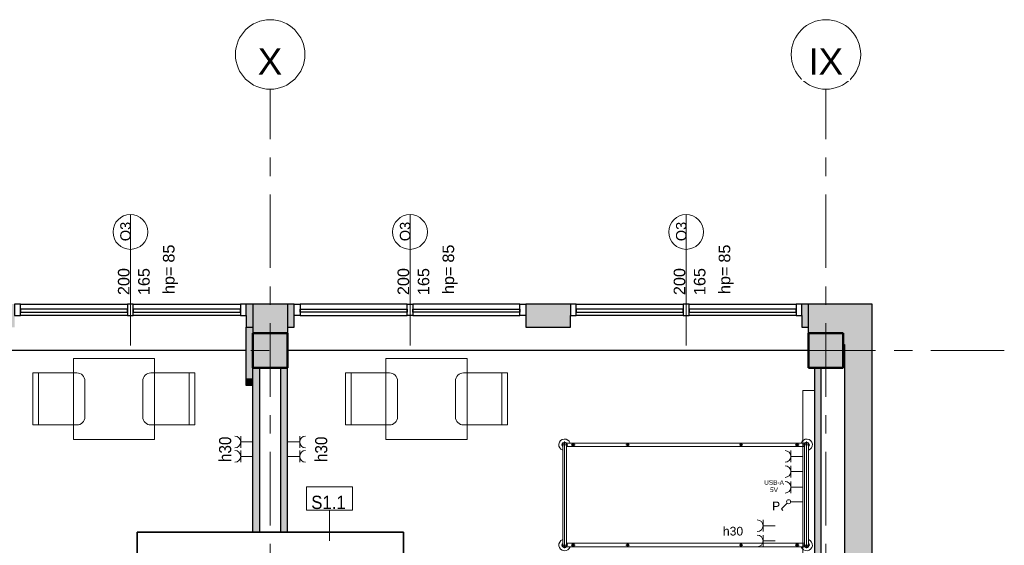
# Model space of a CAD drawing. Header units: centimetres. Extents: x 101 to 4622, y -1383 to 1498.
# Tile 68 of 68: x 3741 to 4591, y 1044 to 1498. Entities that reach past the tile are written whole.
import ezdxf

# ---------------------------------------------------------------- set-up
doc = ezdxf.new("R2010")
doc.units = ezdxf.units.CM
doc.linetypes.add('Oś', pattern=[111.125, 63.5, -15.875, 15.875, -15.875])
for name, color, linetype, lineweight in [('A-ANNO-NOTE', 131, 'Continuous', 18), ('A-GLAZ', 151, 'Continuous', 25), ('A-GLAZ-IDEN', 152, 'Continuous', 18), ('A-WALL', 113, 'Continuous', 25), ('A-WALL-IDEN', 211, 'Continuous', 18), ('A-WALL-PATT', 111, 'Continuous', 25), ('E-ELE-QPM-IDEN', 2, 'Continuous', 18), ('E-ELEC-EQPM', 71, 'Continuous', 18), ('I-FURN', 30, 'Continuous', 18), ('Q-SPCQ', 91, 'Continuous', 18), ('S-COLS', 52, 'Continuous', 25), ('S-GRID', 1, 'Continuous', 18), ('S-GRID-IDEN', 1, 'Continuous', 18)]:
    doc.layers.add(name, color=color, linetype=linetype, lineweight=lineweight)
doc.styles.add('Arial', font='arial.ttf', dxfattribs={"height": 4})
doc.styles.add('Arial_1', font='arial.ttf', dxfattribs={"height": 7.5})
doc.styles.add('Arial_10', font='arial.ttf', dxfattribs={"height": 0.2})
doc.styles.add('Arial_11', font='arial.ttf', dxfattribs={"height": 9})
doc.styles.add('Arial_13', font='arial.ttf', dxfattribs={"width": 0.9, "height": 10.5})
doc.styles.add('Arial_3', font='arial.ttf', dxfattribs={"height": 22.5})
doc.styles.add('Arial_5', font='arial.ttf', dxfattribs={"height": 10})
doc.styles.add('Arial_6', font='arial.ttf', dxfattribs={"width": 0.9, "height": 11.5})

# ---------------------------------------------------------------- blocks, each defined once
blk = doc.blocks.new('M_Concrete-Square-Column - 300 x 300mm-1161001-4_piętro II PT - projektowany - PPOŻ B')
at = {"layer": 'S-COLS', "lineweight": 18}
blk.add_hatch(color=254, dxfattribs=at).paths.add_polyline_path([(15, 15), (-15, 15), (-15, -15), (15, -15)], flags=0)
at = {"layer": 'S-COLS', "lineweight": 50}
for p, q in [((15, 15), (-15, 15)), ((-15, 15), (-15, -15)), ((15, -15), (15, 15)), ((-15, -15), (15, -15))]:
    blk.add_line(p, q, dxfattribs=at)
blk = doc.blocks.new('łóżko 195x90 typ FAMED _102039_ - łóżko 195x90 typ FAMED _102039_-832813-4_piętro II PT - projektowany - PPOŻ B')
at = {"layer": 'I-FURN'}
for p, q in [((-45.98, 104.75), (45.97, 104.75)), ((-44.75, 103.1), (-44.75, -102.61)), ((-43.25, 102.02), (-43.25, 107.47)), ((-43.25, 106.45), (43.25, 106.45)), ((-43.25, 103.05), (43.25, 103.05)), ((-41.75, -102.55), (-41.75, 103.1)), ((41.75, -102.61), (41.75, 103.05)), ((43.25, 102.02), (43.25, 107.47)), ((44.75, 103.1), (44.75, -102.61)), ((-45, 96.6), (-41.5, 96.6)), ((-43.25, 94.85), (-43.25, 98.35)), ((45, 96.6), (41.5, 96.6)), ((43.25, 94.85), (43.25, 98.35)), ((-44.75, 48.19), (-41.75, 48.19)), ((-43.25, 49.69), (-43.25, 46.69)), ((44.75, 48.19), (41.75, 48.19)), ((43.25, 49.69), (43.25, 46.69)), ((-44.75, -49.81), (-41.75, -49.81)), ((-43.25, -48.31), (-43.25, -51.31)), ((44.75, -49.81), (41.75, -49.81)), ((43.25, -48.31), (43.25, -51.31)), ((-45, -96.93), (-41.5, -96.93)), ((-43.25, -95.18), (-43.25, -98.68)), ((-43.25, -101.53), (-43.25, -106.98)), ((45, -96.93), (41.5, -96.93)), ((43.25, -95.18), (43.25, -98.68)), ((43.25, -101.53), (43.25, -106.98)), ((45.97, -104.25), (-45.98, -104.25)), ((-43.25, -102.55), (43.25, -102.55)), ((-43.25, -105.95), (43.25, -105.95))]:
    blk.add_line(p, q, dxfattribs=at)
for centre, radius in [((-43.25, 96.6), 1.25), ((-43.25, 96.6), 0.8), ((43.25, 96.6), 1.25), ((43.25, 96.6), 0.8), ((-43.25, 48.19), 1), ((43.25, 48.19), 1), ((-43.25, -49.81), 1), ((43.25, -49.81), 1), ((-43.25, -96.93), 1.25), ((-43.25, -96.93), 0.8), ((43.25, -96.93), 1.25), ((43.25, -96.93), 0.8)]:
    blk.add_circle(centre, radius, dxfattribs=at)
for centre, radius, start, end in [((-43.25, 104.75), 5, 19.87687, 252.5424), ((-43.25, 104.75), 2.23, 49.8221, 312.38874), ((-43.25, 104.75), 1.93, 62.02067, 297.97933), ((-43.25, 104.75), 1.7, 90, 270), ((43.25, 104.75), 5, 287.4576, 160.12313), ((43.25, 104.75), 2.23, 229.8221, 130.1779), ((43.25, 104.75), 1.93, 242.02067, 117.97933), ((43.25, 104.75), 1.7, 270, 90), ((-43.25, -104.25), 5, 107.4576, 340.12313), ((-43.25, -104.25), 2.23, 49.8221, 310.1779), ((43.25, -104.25), 5, 199.87687, 72.5424), ((43.25, -104.25), 2.23, 229.8221, 130.1779), ((-43.25, -104.25), 1.93, 62.02067, 297.97933), ((-43.25, -104.25), 1.7, 90, 270), ((43.25, -104.25), 1.93, 242.02067, 117.97933), ((43.25, -104.25), 1.7, 270, 90)]:
    blk.add_arc(centre, radius, start, end, dxfattribs=at)
blk = doc.blocks.new('krzesło - krzesło-1270919-4_piętro II PT - projektowany - PPOŻ B')
at = {"layer": 'I-FURN'}
for p, q in [((-15.5, 22.5), (15.5, 22.5)), ((-22.5, -22.5), (-22.5, 15.5)), ((22.5, 15.5), (22.5, -22.5)), ((22.5, -17.5), (-22.5, -17.5)), ((22.5, -22.5), (-22.5, -22.5))]:
    blk.add_line(p, q, dxfattribs=at)
for centre, start, end in [((-15.5, 15.5), 90, 180), ((15.5, 15.5), 360, 90)]:
    blk.add_arc(centre, 7, start, end, dxfattribs=at)
blk = doc.blocks.new('Blat - Blat-1285996-4_piętro II PT - projektowany - PPOŻ B')
at = {"layer": 'I-FURN'}
for p, q in [((0, 0), (70, 0)), ((0, -70), (0, 0)), ((70, 0), (70, -70)), ((70, -70), (0, -70))]:
    blk.add_line(p, q, dxfattribs=at)
blk = doc.blocks.new('krzesło - krzesło-823058-4_piętro II PT - projektowany - PPOŻ B')
at = {"layer": 'I-FURN'}
for p, q in [((-22.5, 22.5), (-22.5, -15.5)), ((22.5, 22.5), (-22.5, 22.5)), ((22.5, 17.5), (-22.5, 17.5)), ((22.5, -15.5), (22.5, 22.5)), ((-15.5, -22.5), (15.5, -22.5))]:
    blk.add_line(p, q, dxfattribs=at)
for centre, start, end in [((-15.5, -15.5), 180, 270), ((15.5, -15.5), 270, 0)]:
    blk.add_arc(centre, 7, start, end, dxfattribs=at)
blk = doc.blocks.new('Blat - Blat-1285693-4_piętro II PT - projektowany - PPOŻ B')
at = {"layer": 'I-FURN'}
for p, q in [((0, 70), (0, 0)), ((70, 70), (0, 70)), ((70, 0), (70, 70)), ((0, 0), (70, 0))]:
    blk.add_line(p, q, dxfattribs=at)
blk = doc.blocks.new('Aluminum_Exterior_Window_-_Double - 200 x 165 cm-1494222-4_piętro II PT - projektowany - PPOŻ B')
at = {"layer": 'A-GLAZ'}
for p, q in [((-132.16, 22.66), (-137.16, 22.66)), ((-137.16, 22.66), (-137.16, 12.66)), ((-132.16, 12.66), (-132.16, 22.66)), ((-132.16, 22.66), (-39.66, 22.66)), ((-39.66, 18.21), (-132.16, 18.21)), ((-132.16, 18.21), (-132.16, 15.67)), ((-34.66, 22.66), (-39.66, 22.66)), ((-39.66, 22.66), (-39.66, 12.66)), ((-39.66, 15.67), (-39.66, 18.21)), ((-34.66, 12.66), (-34.66, 22.66)), ((-34.66, 22.66), (57.84, 22.66)), ((57.84, 18.21), (-34.66, 18.21)), ((-34.66, 18.21), (-34.66, 15.67)), ((62.84, 22.66), (57.84, 22.66)), ((57.84, 22.66), (57.84, 12.66)), ((57.84, 15.67), (57.84, 18.21)), ((62.84, 12.66), (62.84, 22.66)), ((-137.16, 12.66), (-132.16, 12.66)), ((-132.16, 15.67), (-39.66, 15.67)), ((-39.66, 12.66), (-132.16, 12.66)), ((-39.66, 12.66), (-34.66, 12.66)), ((-34.66, 15.67), (57.84, 15.67)), ((57.84, 12.66), (-34.66, 12.66)), ((57.84, 12.66), (62.84, 12.66))]:
    blk.add_line(p, q, dxfattribs=at)
blk = doc.blocks.new('Aluminum_Exterior_Window_-_Double - 200 x 165 cm-1494223-4_piętro II PT - projektowany - PPOŻ B')
at = {"layer": 'A-GLAZ'}
for p, q in [((-137.16, -12.66), (-132.16, -12.66)), ((-137.16, -22.66), (-137.16, -12.66)), ((-132.16, -12.66), (-132.16, -22.66)), ((-39.66, -12.66), (-132.16, -12.66)), ((-132.16, -15.67), (-39.66, -15.67)), ((-132.16, -18.21), (-132.16, -15.67)), ((-39.66, -12.66), (-34.66, -12.66)), ((-39.66, -22.66), (-39.66, -12.66)), ((-39.66, -15.67), (-39.66, -18.21)), ((-34.66, -12.66), (-34.66, -22.66)), ((57.84, -12.66), (-34.66, -12.66)), ((-34.66, -15.67), (57.84, -15.67)), ((-34.66, -18.21), (-34.66, -15.67)), ((57.84, -12.66), (62.84, -12.66)), ((57.84, -22.66), (57.84, -12.66)), ((57.84, -15.67), (57.84, -18.21)), ((62.84, -12.66), (62.84, -22.66)), ((-132.16, -22.66), (-137.16, -22.66)), ((-39.66, -18.21), (-132.16, -18.21)), ((-132.16, -22.66), (-39.66, -22.66)), ((-34.66, -22.66), (-39.66, -22.66)), ((57.84, -18.21), (-34.66, -18.21)), ((-34.66, -22.66), (57.84, -22.66)), ((62.84, -22.66), (57.84, -22.66))]:
    blk.add_line(p, q, dxfattribs=at)
blk = doc.blocks.new('Panel Gazowo Oswietleniowy 2 - Type 1-1482570-4_piętro II PT - projektowany - PPOŻ B')
at = {"layer": 'Q-SPCQ'}
for p, q in [((-112.5, 47.33), (-102.5, 47.33)), ((-107.5, 47.33), (-107.5, 37)), ((-99.33, 47.33), (-89.33, 47.33)), ((-94.33, 47.33), (-94.33, 37)), ((47.5, 47.33), (57.5, 47.33)), ((52.5, 47.33), (52.5, 37)), ((60.67, 47.33), (70.67, 47.33)), ((65.67, 47.33), (65.67, 37)), ((-79.82, 31.43), (-81.13, 30.12)), ((-74.88, 26.48), (-79.82, 31.43)), ((80.18, 31.43), (78.87, 30.12)), ((85.12, 26.48), (80.18, 31.43)), ((-73.64, 13), (-73.64, 23.5)), ((-66.13, 23.33), (-56.13, 23.33)), ((-61.13, 23.33), (-61.13, 13)), ((-52.67, 23.33), (-42.67, 23.33)), ((-47.67, 23.33), (-47.67, 13)), ((-39.5, 23.33), (-29.5, 23.33)), ((-34.5, 23.33), (-34.5, 13)), ((86.36, 13), (86.36, 23.5)), ((93.87, 23.33), (103.87, 23.33)), ((98.87, 23.33), (98.87, 13)), ((107.33, 23.33), (117.33, 23.33)), ((112.33, 23.33), (112.33, 13)), ((120.5, 23.33), (130.5, 23.33)), ((125.5, 23.33), (125.5, 13)), ((-157.5, 3), (-157.5, 13)), ((-157.5, 13), (182.5, 13)), ((182.5, 13), (182.5, 3))]:
    blk.add_line(p, q, dxfattribs=at)
for centre in [(-73.64, 25.25), (86.36, 25.25)]:
    blk.add_circle(centre, 1.75, dxfattribs=at)
for centre, end in [((-107.5, 52.33), 0), ((-94.33, 52.33), 0), ((52.5, 52.33), 0), ((65.67, 52.33), 0), ((-61.13, 28.33), 360), ((-47.67, 28.33), 360), ((-34.5, 28.33), 360), ((98.87, 28.33), 360), ((112.33, 28.33), 360), ((125.5, 28.33), 360)]:
    blk.add_arc(centre, 5, 180, end, dxfattribs=at)
blk = doc.blocks.new('gniazdo elektryczne wielokrotne - 30-1454880-4_piętro II PT - projektowany - PPOŻ B')
at = {"layer": 'E-ELEC-EQPM'}
for p, q in [((17.58, 13.5), (7.42, 13.5)), ((12.5, 13.5), (12.5, 3)), ((30.08, 13.5), (19.92, 13.5)), ((25, 13.5), (25, 3))]:
    blk.add_line(p, q, dxfattribs=at)
for centre in [(12.5, 18.58), (25, 18.58)]:
    blk.add_arc(centre, 5.08, 180, 0, dxfattribs=at)
blk = doc.blocks.new('gniazdo elektryczne wielokrotne - 30-1492415-4_piętro II PT - projektowany - PPOŻ B')
at = {"layer": 'E-ELEC-EQPM'}
for p, q in [((12.5, -13.5), (12.5, -3)), ((25, -13.5), (25, -3)), ((17.58, -13.5), (7.42, -13.5)), ((30.08, -13.5), (19.92, -13.5))]:
    blk.add_line(p, q, dxfattribs=at)
for centre in [(12.5, -18.58), (25, -18.58)]:
    blk.add_arc(centre, 5.08, 360, 180, dxfattribs=at)
blk = doc.blocks.new('Grid - SY Osi Okrag-386115-4_piętro II PT - projektowany - PPOŻ B')
at = {"layer": 'S-GRID-IDEN'}
blk.add_circle((0, 0), 0.6, dxfattribs=at)
blk = doc.blocks.new('ET sciana_AT7 - 10mm-838066-4_piętro II PT - projektowany - PPOŻ B')
at = {"layer": 'A-WALL-IDEN'}
for p, q in [((-0.4, 0.196875), (0.4, 0.196875)), ((-0.4, -0.203125), (-0.4, 0.196875)), ((0.4, 0.196875), (0.4, -0.203125)), ((-0.4, -0.203125), (0.4, -0.203125))]:
    blk.add_line(p, q, dxfattribs=at)
blk = doc.blocks.new('Okno_PG_typ 100 - --862235-4_piętro II PT - projektowany - PPOŻ B')
at = {"layer": 'A-GLAZ-IDEN'}
blk.add_line((0, -1.895), (0, 0.368), dxfattribs=at)
blk.add_circle((0, 0.068), 0.3, dxfattribs=at)
at = {"layer": 'A-GLAZ-IDEN', "insert": (0.562, -1.004), "char_height": 0.2, "width": 0.4949, "attachment_point": 1, "rotation": 90, "line_spacing_factor": 0.936439, "style": 'Arial_10'}
blk.add_mtext('\\pxt6.35,12.7,19.05,25.4,31.75,38.1,44.45,50.8,57.15,63.5,69.85,76.2,82.55,88.9,95.25,101.6,107.95,114.3,120.65,127,133.35,139.7,146.05,152.4,158.75,165.1,171.45,177.8,184.15,190.5,196.85,203.2;{hp=}', dxfattribs=at)

msp = doc.modelspace()

# ---------------------------------------------------------------- hatches: boundary and pattern name
at = {"layer": 'A-WALL-PATT'}
h = msp.add_hatch(color=9, dxfattribs=at)
h.paths.add_polyline_path([(3497.79, 1232.62), (3497.79, 1252.62), (3492.04, 1252.62), (3492.04, 1232.62)], flags=0)
h.paths.add_polyline_path([(3697.79, 1232.62), (3736.29, 1232.62), (3736.29, 1252.62), (3697.79, 1252.62), (3697.79, 1242.62)], flags=0)
h.paths.add_polyline_path([(3942.04, 1232.62), (3942.04, 1252.62), (3936.29, 1252.62), (3936.29, 1232.62)], flags=0)
for points in [[(3972.04, 1227.62), (3972.04, 1252.62), (3942.04, 1252.62), (3942.04, 1227.62)], [(4477.04, 1217.62), (4477.04, 1252.62), (4422.04, 1252.62), (4422.04, 1227.62), (4452.04, 1227.62), (4452.04, 1217.62), (4453.04, 1217.62)], [(3936.04, 1188.62), (3942.04, 1188.62), (3942.04, 1232.62), (3936.04, 1232.62), (3936.04, 1197.62)], [(3948.04, 1055.62), (3948.04, 1197.62), (3942.04, 1197.62), (3942.04, 1055.62)], [(3972.04, 1055.62), (3972.04, 1197.62), (3966.04, 1197.62), (3966.04, 1055.62)], [(4433.04, 627.62), (4433.04, 1197.62), (4427.04, 1197.62), (4427.04, 627.62)], [(3942.04, 1182.62), (3942.04, 1188.62), (3936.04, 1188.62), (3936.04, 1182.62)]]:
    msp.add_hatch(color=9, dxfattribs=at).paths.add_polyline_path(points, flags=0)
h = msp.add_hatch(color=9, dxfattribs=at)
h.paths.add_polyline_path([(4422.04, 1232.62), (4422.04, 1252.62), (4416.29, 1252.62), (4416.29, 1232.62)], flags=0)
h.paths.add_polyline_path([(4216.29, 1232.62), (4216.29, 1252.62), (4177.79, 1252.62), (4177.79, 1232.62)], flags=0)
h.paths.add_polyline_path([(3972.04, 1232.62), (3977.79, 1232.62), (3977.79, 1252.62), (3972.04, 1252.62), (3972.04, 1242.62)], flags=0)
h = msp.add_hatch(color=9, dxfattribs=at)
h.paths.add_polyline_path([(4453.04, -1192.38), (4477.04, -1192.38), (4477.04, -507.38), (4453.04, -507.38), (4453.04, -613.49)], flags=0)
h.paths.add_polyline_path([(4477.04, -307.38), (4477.04, -267.38), (4453.04, -267.38), (4453.04, -307.38), (4467.04, -307.38)], flags=0)
h.paths.add_polyline_path([(4467.04, -157.38), (4477.04, -157.38), (4477.04, 182.62), (4453.04, 182.62), (4453.04, -157.38)], flags=0)
h.paths.add_polyline_path([(4467.04, 292.62), (4477.04, 292.62), (4477.04, 332.62), (4453.04, 332.62), (4453.04, 292.62)], flags=0)
h.paths.add_polyline_path([(4467.04, 532.62), (4477.04, 532.62), (4477.04, 1217.62), (4453.04, 1217.62), (4453.04, 532.62)], flags=0)

# ---------------------------------------------------------------- linework, layer by layer
at = {"layer": 'A-WALL'}
for p, q in [((3977.79, 1252.62), (3936.29, 1252.62)), ((3942.04, 1252.62), (3942.04, 1227.62)), ((3972.04, 1252.62), (3972.04, 1227.62)), ((4216.29, 1252.62), (4177.79, 1252.62)), ((4477.04, 1252.62), (4416.29, 1252.62)), ((4422.04, 1227.62), (4422.04, 1252.62)), ((4477.04, 532.62), (4477.04, 1252.62)), ((3936.29, 1242.62), (3936.29, 1232.62)), ((3977.79, 1232.62), (3977.79, 1242.62)), ((4177.79, 1242.62), (4177.79, 1232.62)), ((4216.29, 1232.62), (4216.29, 1242.62)), ((4416.29, 1242.62), (4416.29, 1232.62)), ((3936.04, 1232.62), (3936.04, 1182.62)), ((3936.04, 1232.62), (3942.04, 1232.62)), ((3972.04, 1232.62), (3977.79, 1232.62)), ((4177.79, 1232.62), (4216.29, 1232.62)), ((4416.29, 1232.62), (4422.04, 1232.62)), ((4452.04, 1217.62), (4453.04, 1217.62)), ((4453.04, 1217.62), (4453.04, 96.62)), ((3936.04, 1212.62), (3492.04, 1212.62)), ((4422.04, 1212.62), (3972.04, 1212.62)), ((3942.04, 1055.62), (3942.04, 1197.62)), ((3948.04, 1055.62), (3948.04, 1197.62)), ((3966.04, 1197.62), (3966.04, 1055.62)), ((3972.04, 1055.62), (3972.04, 1197.62)), ((4427.04, 1197.62), (4427.04, 627.62)), ((4433.04, 627.62), (4433.04, 1197.62)), ((3936.04, 1182.62), (3942.04, 1182.62))]:
    msp.add_line(p, q, dxfattribs=at)
at = {"layer": 'A-WALL', "color": 7, "lineweight": 35}
for p, q in [((3842.04, 1055.62), (3842.04, 981.93)), ((4072.04, 1055.62), (3842.04, 1055.62)), ((4072.04, 1024.92), (4072.04, 1055.62))]:
    msp.add_line(p, q, dxfattribs=at)
at = {"layer": 'A-WALL-IDEN'}
msp.add_line((4008.27, 1048.12), (4008.27, 1074.79), dxfattribs=at)
at = {"layer": 'S-GRID', "linetype": 'Oś'}
for p, q in [((3957.04, -1383.2), (3957.04, 1438.12)), ((4437.04, -1383.2), (4437.04, 1438.12)), ((4591.09, 1212.62), (1467.04, 1212.62))]:
    msp.add_line(p, q, dxfattribs=at)

# ---------------------------------------------------------------- block references
at = {"layer": 'A-GLAZ'}
for p in [(3873.45, 1229.97), (4353.45, 1229.97)]:
    msp.add_blockref('Aluminum_Exterior_Window_-_Double - 200 x 165 cm-1494222-4_piętro II PT - projektowany - PPOŻ B', p, dxfattribs=at)
at = {"layer": 'A-GLAZ', "rotation": 180}
msp.add_blockref('Aluminum_Exterior_Window_-_Double - 200 x 165 cm-1494223-4_piętro II PT - projektowany - PPOŻ B', (4040.63, 1229.97), dxfattribs=at)
at = {"layer": 'A-GLAZ-IDEN', "xscale": 49.99999999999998, "yscale": 49.99999999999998, "zscale": 49.99999999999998}
for p in [(3836.29, 1311.47), (4077.79, 1311.47), (4316.29, 1311.47)]:
    msp.add_blockref('Okno_PG_typ 100 - --862235-4_piętro II PT - projektowany - PPOŻ B', p, dxfattribs=at)
at = {"layer": 'A-WALL-IDEN', "xscale": 49.99999999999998, "yscale": 49.99999999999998, "zscale": 49.99999999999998}
msp.add_blockref('ET sciana_AT7 - 10mm-838066-4_piętro II PT - projektowany - PPOŻ B', (4008.27, 1084.95), dxfattribs=at)
at = {"layer": 'E-ELEC-EQPM'}
for name, p, rotation in [('gniazdo elektryczne wielokrotne - 30-1492415-4_piętro II PT - projektowany - PPOŻ B', (3945.04, 1146.12), 269.9999999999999), ('gniazdo elektryczne wielokrotne - 30-1454880-4_piętro II PT - projektowany - PPOŻ B', (3969.04, 1146.12), 270.0000000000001)]:
    msp.add_blockref(name, p, dxfattribs=dict(at, rotation=rotation))
at = {"layer": 'I-FURN'}
for name, p, rotation in [('Blat - Blat-1285693-4_piętro II PT - projektowany - PPOŻ B', (3857.04, 1135.73), 89.99999999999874), ('Blat - Blat-1285996-4_piętro II PT - projektowany - PPOŻ B', (4057.04, 1135.73), 90.00000000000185), ('krzesło - krzesło-823058-4_piętro II PT - projektowany - PPOŻ B', (3774.54, 1170.73), 90.00000000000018), ('krzesło - krzesło-1270919-4_piętro II PT - projektowany - PPOŻ B', (3869.54, 1170.73), 90.00000000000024), ('krzesło - krzesło-823058-4_piętro II PT - projektowany - PPOŻ B', (4044.54, 1170.73), 90.00000000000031), ('krzesło - krzesło-1270919-4_piętro II PT - projektowany - PPOŻ B', (4139.54, 1170.73), 90.00000000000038), ('łóżko 195x90 typ FAMED _102039_ - łóżko 195x90 typ FAMED _102039_-832813-4_piętro II PT - projektowany - PPOŻ B', (4315.6, 1087.87), 270.0000000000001)]:
    msp.add_blockref(name, p, dxfattribs=dict(at, rotation=rotation))
at = {"layer": 'Q-SPCQ', "rotation": 89.99999999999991}
msp.add_blockref('Panel Gazowo Oswietleniowy 2 - Type 1-1482570-4_piętro II PT - projektowany - PPOŻ B', (4430.04, 995.62), dxfattribs=at)
at = {"layer": 'S-COLS', "lineweight": 18, "rotation": 270.0000000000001}
for p in [(3957.04, 1212.62), (4437.04, 1212.62)]:
    msp.add_blockref('M_Concrete-Square-Column - 300 x 300mm-1161001-4_piętro II PT - projektowany - PPOŻ B', p, dxfattribs=at)
at = {"layer": 'S-GRID-IDEN', "xscale": 49.99999999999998, "yscale": 49.99999999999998, "zscale": 49.99999999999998}
for p in [(3957.04, 1468.12), (4437.04, 1468.12)]:
    msp.add_blockref('Grid - SY Osi Okrag-386115-4_piętro II PT - projektowany - PPOŻ B', p, dxfattribs=at)

# ---------------------------------------------------------------- texts
at = {"layer": 'A-ANNO-NOTE', "insert": (4394.01, 1074.58), "char_height": 7.5, "width": 7.373, "attachment_point": 8, "line_spacing_factor": 0.936439, "style": 'Arial_1'}
msp.add_mtext('\\pxqc,t8.46667,16.93333,25.4,33.86667,42.33333,50.8,59.26667,67.73333,76.2,84.66667,93.13333,101.6,110.06667,118.53333,127,135.46667,143.93333,152.4,160.86667,169.33333,177.8,186.26667,194.73333,203.2,211.66667,220.13333,228.6,237.06667,245.53333,254,262.46667,270.93333;{P}', dxfattribs=at)
at = {"layer": 'A-GLAZ-IDEN', "rotation": 90, "line_spacing_factor": 0.936439}
for s, insert, char_height, width, attachment_point, style in [('\\pxqc,t7.05556,14.11111,21.16667,28.22222,35.27778,42.33333,49.38889,56.44444,63.5,70.55556,77.61111,84.66667,91.72222,98.77778,105.83333,112.88889,119.94444,127,134.05556,141.11111,148.16667,155.22222,162.27778,169.33333,176.38889,183.44444,190.5,197.55556,204.61111,211.66667,218.72222,225.77778;{O3}', (3832.1, 1315.26), 9, 16.85, 5, 'Arial_11'), ('\\pxqc,t7.05556,14.11111,21.16667,28.22222,35.27778,42.33333,49.38889,56.44444,63.5,70.55556,77.61111,84.66667,91.72222,98.77778,105.83333,112.88889,119.94444,127,134.05556,141.11111,148.16667,155.22222,162.27778,169.33333,176.38889,183.44444,190.5,197.55556,204.61111,211.66667,218.72222,225.77778;{O3}', (4073.6, 1315.26), 9, 16.85, 5, 'Arial_11'), ('\\pxqc,t7.05556,14.11111,21.16667,28.22222,35.27778,42.33333,49.38889,56.44444,63.5,70.55556,77.61111,84.66667,91.72222,98.77778,105.83333,112.88889,119.94444,127,134.05556,141.11111,148.16667,155.22222,162.27778,169.33333,176.38889,183.44444,190.5,197.55556,204.61111,211.66667,218.72222,225.77778;{O3}', (4312.1, 1315.26), 9, 16.85, 5, 'Arial_11'), ('\\pxt6.35,12.7,19.05,25.4,31.75,38.1,44.45,50.8,57.15,63.5,69.85,76.2,82.55,88.9,95.25,101.6,107.95,114.3,120.65,127,133.35,139.7,146.05,152.4,158.75,165.1,171.45,177.8,184.15,190.5,196.85,203.2;{85}', (3864.4, 1288.42), 10, 16.2, 1, 'Arial_5'), ('\\pxt6.35,12.7,19.05,25.4,31.75,38.1,44.45,50.8,57.15,63.5,69.85,76.2,82.55,88.9,95.25,101.6,107.95,114.3,120.65,127,133.35,139.7,146.05,152.4,158.75,165.1,171.45,177.8,184.15,190.5,196.85,203.2;{85}', (4105.9, 1288.42), 10, 16.2, 1, 'Arial_5'), ('\\pxt6.35,12.7,19.05,25.4,31.75,38.1,44.45,50.8,57.15,63.5,69.85,76.2,82.55,88.9,95.25,101.6,107.95,114.3,120.65,127,133.35,139.7,146.05,152.4,158.75,165.1,171.45,177.8,184.15,190.5,196.85,203.2;{85}', (4344.4, 1288.42), 10, 16.2, 1, 'Arial_5'), ('\\pxqc,t6.35,12.7,19.05,25.4,31.75,38.1,44.45,50.8,57.15,63.5,69.85,76.2,82.55,88.9,95.25,101.6,107.95,114.3,120.65,127,133.35,139.7,146.05,152.4,158.75,165.1,171.45,177.8,184.15,190.5,196.85,203.2;{200}', (3830.59, 1272.03), 10, 24.15, 5, 'Arial_5'), ('\\pxqc,t6.35,12.7,19.05,25.4,31.75,38.1,44.45,50.8,57.15,63.5,69.85,76.2,82.55,88.9,95.25,101.6,107.95,114.3,120.65,127,133.35,139.7,146.05,152.4,158.75,165.1,171.45,177.8,184.15,190.5,196.85,203.2;{165}', (3848.03, 1272.03), 10, 24.15, 5, 'Arial_5'), ('\\pxqc,t6.35,12.7,19.05,25.4,31.75,38.1,44.45,50.8,57.15,63.5,69.85,76.2,82.55,88.9,95.25,101.6,107.95,114.3,120.65,127,133.35,139.7,146.05,152.4,158.75,165.1,171.45,177.8,184.15,190.5,196.85,203.2;{200}', (4072.09, 1272.03), 10, 24.15, 5, 'Arial_5'), ('\\pxqc,t6.35,12.7,19.05,25.4,31.75,38.1,44.45,50.8,57.15,63.5,69.85,76.2,82.55,88.9,95.25,101.6,107.95,114.3,120.65,127,133.35,139.7,146.05,152.4,158.75,165.1,171.45,177.8,184.15,190.5,196.85,203.2;{165}', (4089.53, 1272.03), 10, 24.15, 5, 'Arial_5'), ('\\pxqc,t6.35,12.7,19.05,25.4,31.75,38.1,44.45,50.8,57.15,63.5,69.85,76.2,82.55,88.9,95.25,101.6,107.95,114.3,120.65,127,133.35,139.7,146.05,152.4,158.75,165.1,171.45,177.8,184.15,190.5,196.85,203.2;{200}', (4310.59, 1272.03), 10, 24.15, 5, 'Arial_5'), ('\\pxqc,t6.35,12.7,19.05,25.4,31.75,38.1,44.45,50.8,57.15,63.5,69.85,76.2,82.55,88.9,95.25,101.6,107.95,114.3,120.65,127,133.35,139.7,146.05,152.4,158.75,165.1,171.45,177.8,184.15,190.5,196.85,203.2;{165}', (4328.03, 1272.03), 10, 24.15, 5, 'Arial_5')]:
    msp.add_mtext(s, dxfattribs=dict(at, insert=insert, char_height=char_height, width=width, attachment_point=attachment_point, style=style))
at = {"layer": 'A-WALL-IDEN', "insert": (4007.36, 1081.37), "char_height": 11.5, "width": 29.79, "attachment_point": 5, "line_spacing_factor": 0.936439, "style": 'Arial_6'}
msp.add_mtext('\\pxqc,t4.96957,9.93913,14.9087,19.87826,24.84783,29.81739,34.78696,39.75652,44.72609,49.69565,54.66522,59.63478,64.60435,69.57391,74.54348,79.51304,84.48261,89.45217,94.42174,99.3913,104.36087,109.33043,114.3,119.26957,124.23913,129.2087,134.17826,139.14783,144.11739,149.08696,154.05652,159.02609;{S1.1}', dxfattribs=at)
at = {"layer": 'E-ELE-QPM-IDEN', "char_height": 10.5, "width": 22.635, "attachment_point": 5, "rotation": 90, "line_spacing_factor": 0.936439, "style": 'Arial_13'}
for insert in [(3918.17, 1127.22), (4001.15, 1127.22)]:
    msp.add_mtext('\\pxqc,t5.35714,10.71429,16.07143,21.42857,26.78571,32.14286,37.5,42.85714,48.21429,53.57143,58.92857,64.28571,69.64286,75,80.35714,85.71429,91.07143,96.42857,101.78571,107.14286,112.5,117.85714,123.21429,128.57143,133.92857,139.28571,144.64286,150,155.35714,160.71429,166.07143,171.42857;{h30}', dxfattribs=dict(at, insert=insert))

# ---------------------------------------------------------------- next in the draw order: texts
at = {"layer": 'A-ANNO-NOTE', "line_spacing_factor": 0.936439, "bg_fill": 3, "box_fill_scale": 1.25, "bg_fill_color": 256, "bg_fill_true_color": 13158600, "bg_fill_transparency": 0}
for s, insert, char_height, width, attachment_point, style in [('\\pxqc,t15.875,31.75,47.625,63.5,79.375,95.25,111.125,127,142.875,158.75,174.625,190.5,206.375,222.25,238.125,254,269.875,285.75,301.625,317.5,333.375,349.25,365.125,381,396.875,412.75,428.625,444.5,460.375,476.25,492.125,508;{USB-A\\P5V}', (4392.22, 1090.26), 4, 16.7155, 8, 'Arial'), ('\\pxt8.46667,16.93333,25.4,33.86667,42.33333,50.8,59.26667,67.73333,76.2,84.66667,93.13333,101.6,110.06667,118.53333,127,135.46667,143.93333,152.4,160.86667,169.33333,177.8,186.26667,194.73333,203.2,211.66667,220.13333,228.6,237.06667,245.53333,254,262.46667,270.93333;{h30}', (4348.04, 1060.32), 7.5, 18.382, 1, 'Arial_1')]:
    msp.add_mtext(s, dxfattribs=dict(at, insert=insert, char_height=char_height, width=width, attachment_point=attachment_point, style=style))
at = {"layer": 'S-GRID-IDEN', "char_height": 22.5, "attachment_point": 5, "line_spacing_factor": 0.936439, "style": 'Arial_3', "bg_fill": 3, "box_fill_scale": 1.25, "bg_fill_color": 256, "bg_fill_true_color": 13158600, "bg_fill_transparency": 0}
for s, insert, width in [('\\pxqc,t2.82222,5.64444,8.46667,11.28889,14.11111,16.93333,19.75556,22.57778,25.4,28.22222,31.04444,33.86667,36.68889,39.51111,42.33333,45.15556,47.97778,50.8,53.62222,56.44444,59.26667,62.08889,64.91111,67.73333,70.55556,73.37778,76.2,79.02222,81.84444,84.66667,87.48889,90.31111;{X}', (3956.86, 1462.04), 21.5), ('\\pxqc,t2.82222,5.64444,8.46667,11.28889,14.11111,16.93333,19.75556,22.57778,25.4,28.22222,31.04444,33.86667,36.68889,39.51111,42.33333,45.15556,47.97778,50.8,53.62222,56.44444,59.26667,62.08889,64.91111,67.73333,70.55556,73.37778,76.2,79.02222,81.84444,84.66667,87.48889,90.31111;{IX}', (4436.86, 1462.04), 30.45)]:
    msp.add_mtext(s, dxfattribs=dict(at, insert=insert, width=width))

doc.saveas('drawing.dxf')
